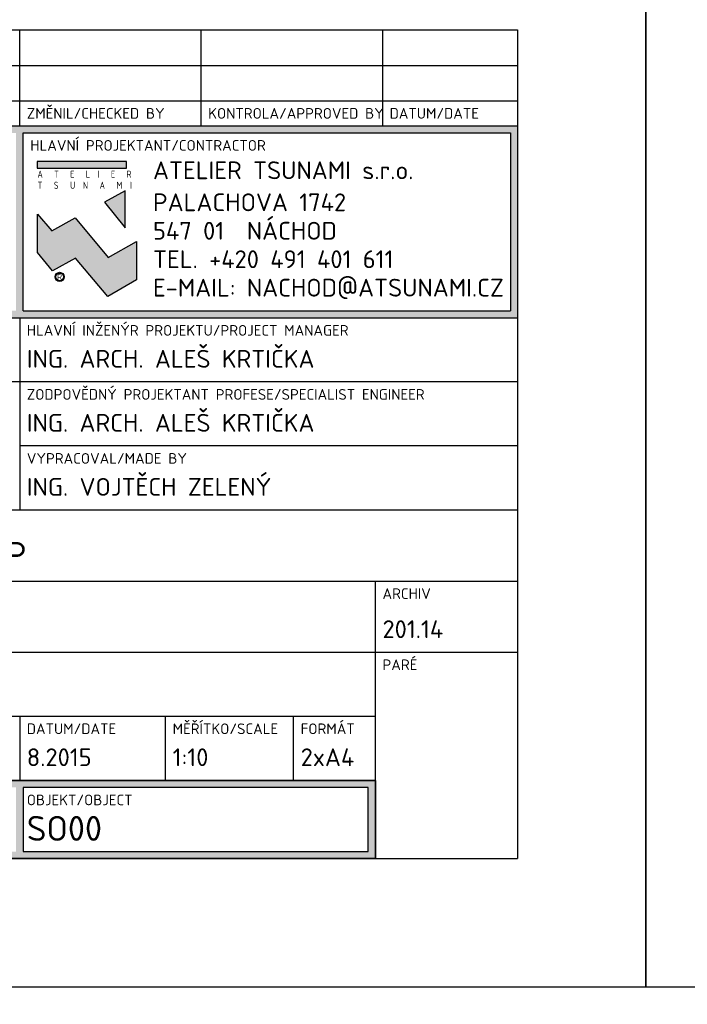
# Model space of a CAD drawing. Header units: millimetres. Extents: x -15250 to 1651995, y -140807 to 78716.
# Tile 20 of 45: x 51222 to 52160, y -98725 to -97341. Entities that reach past the tile are written whole.
import ezdxf
from ezdxf.enums import TextEntityAlignment as Align

# ---------------------------------------------------------------- set-up
doc = ezdxf.new("R2010")
doc.units = ezdxf.units.MM
doc.header["$LTSCALE"] = 100
doc.layers.add('030-PBR popis', color=12, linetype='Continuous', lineweight=9)
doc.styles.add('ISOCPEUB_10', font='isocpeur.ttf')
doc.styles.add('ISOCPEUR', font='isocpeur.ttf')
doc.styles.add('ISOCPEUR_10', font='isocpeur.ttf')

# ---------------------------------------------------------------- blocks, each defined once
blk = doc.blocks.new('RAZITKO-KCC')
h = blk.add_hatch(color=256)
h.paths.add_polyline_path([(-140, 76), (-140, 103), (0, 103), (0, 76)])
h.paths.add_polyline_path([(-139, 77), (-139, 102), (-70.5, 102), (-70.5, 77)], flags=16)
h.paths.add_polyline_path([(-69.5, 77), (-69.5, 102), (-1, 102), (-1, 77)], flags=16)
h = blk.add_hatch(color=256)
h.paths.add_polyline_path([(-57.57, 84.47), (-62.22, 90.05), (-65.5, 88.23), (-67.5, 90.6), (-67.5, 85.21), (-65.41, 82.6), (-62.15, 84.4), (-57.62, 79), (-53.57, 81.33), (-53.59, 86.74)])
h.paths.add_polyline_path([(-55.17, 93.88), (-58.1, 92.26), (-55.17, 88.67)])
h.paths.add_polyline_path([(-67.55, 98), (-67.55, 97.07), (-54.99, 97.07), (-54.99, 98)])
h = blk.add_hatch(color=256)
h.paths.add_polyline_path([(-69.5, 10), (-69.5, 1), (-21, 1), (-21, 10)], flags=16)
h.paths.add_polyline_path([(-70.5, 10), (-139, 10), (-139, 1), (-70.5, 1)], flags=16)
h.paths.add_polyline_path([(-140, 11), (-20, 11), (-20, 0), (-140, 0)])
for p, q in [((-140, 116.5), (0, 116.5)), ((-70, 103), (-70, 116.5)), ((-44.5, 103), (-44.5, 116.5)), ((-19, 116.5), (-19, 103)), ((0, 116.5), (0, 103)), ((-140, 111.5), (0, 111.5)), ((-140, 106.5), (0, 106.5)), ((-140, 103), (0, 103)), ((0, 103), (0, 76)), ((-69.5, 102), (-1, 102)), ((-69.5, 77), (-69.5, 102)), ((-1, 102), (-1, 77)), ((-54.99, 98), (-67.55, 98)), ((-67.55, 98), (-67.55, 97.07)), ((-67.55, 97.07), (-54.99, 97.07)), ((-54.99, 97.07), (-54.99, 98)), ((-55.17, 93.88), (-58.1, 92.26)), ((-55.17, 88.67), (-55.17, 93.88)), ((-58.1, 92.26), (-55.17, 88.67)), ((-67.5, 85.21), (-67.5, 90.6)), ((-67.5, 90.6), (-65.5, 88.23)), ((-65.5, 88.23), (-62.22, 90.05)), ((-62.22, 90.05), (-57.57, 84.47)), ((-57.57, 84.47), (-53.59, 86.74)), ((-53.59, 86.74), (-53.57, 81.33)), ((-65.41, 82.6), (-67.5, 85.21)), ((-62.15, 84.4), (-65.41, 82.6)), ((-57.62, 79), (-62.15, 84.4)), ((-53.57, 81.33), (-57.62, 79)), ((-69.5, 77), (-1, 77)), ((-140, 76), (0, 76)), ((-70, 76), (-70, 49)), ((0, 76), (0, 0)), ((0, 67), (-140, 67)), ((0, 58), (-70, 58)), ((0, 49), (-140, 49)), ((-140, 39), (0, 39)), ((-20, 29), (-20, 39)), ((-140, 29), (0, 29)), ((-20, 0), (-20, 29)), ((-20, 20), (-140, 20)), ((-70, 20), (-70, 11)), ((-49.5, 11), (-49.5, 20)), ((-31.5, 11), (-31.5, 20)), ((-20, 11), (-140, 11)), ((-140, 11), (-20, 11)), ((-69.5, 10), (-69.5, 1)), ((-21, 10), (-69.5, 10)), ((-21, 1), (-21, 10)), ((-20, 0), (-20, 11)), ((-20, 11), (-20, 0)), ((-140, 0), (0, 0)), ((-69.5, 1), (-21, 1)), ((-20, 0), (-140, 0))]:
    blk.add_line(p, q)
for major_axis, start_param, end_param in [((0.452, 0.452), 5.497787, 11.780972), ((-0.378, 0.378), 3.926991, 10.210176)]:
    blk.add_ellipse((-64.38, 81.77), major_axis=major_axis, ratio=1, start_param=start_param, end_param=end_param)
at = {"style": 'ISOCPEUR_10'}
for s, height, p in [('ZMĚNIL/CHECKED BY', 1.5, (-69, 104)), ('KONTROLA/APPROVED BY', 1.5, (-43.5, 104)), ('DATUM/DATE', 1.5, (-18, 104)), ('HLAVNÍ PROJEKTANT/CONTRACTOR', 1.5, (-68.5, 99.5)), ('R', 0.755, (-64.74, 81.37)), ('HLAVNÍ INŽENÝR PROJEKTU/PROJECT MANAGER', 1.5, (-69, 73.5)), ('ZODPOVĚDNÝ PROJEKTANT PROFESE/SPECIALIST ENGINEER', 1.5, (-69, 64.5)), ('VYPRACOVAL/MADE BY', 1.5, (-69, 55.5)), ('ARCHIV', 1.5, (-19, 36.5)), ('PARÉ', 1.5, (-19, 26.5)), ('MĚŘÍTKO/SCALE', 1.5, (-48.5, 17.5)), ('FORMÁT', 1.5, (-30.5, 17.5)), ('DATUM/DATE', 1.5, (-69, 17.5)), ('OBJEKT/OBJECT', 1.5, (-69, 7.5))]:
    blk.add_text(s, height=height, dxfattribs=at).set_placement(p)
at = {"color": 3, "style": 'ISOCPEUR_10'}
for s, p in [('ATELIER TSUNAMI s.r.o.', (-51.26, 95.5)), ('PALACHOVA 1742', (-51.26, 91)), ('547 01  NÁCHOD', (-51.26, 87)), ('TEL. +420 491 401 611', (-51.26, 83)), ('E-MAIL: NACHOD@ATSUNAMI.CZ', (-51.26, 79))]:
    blk.add_text(s, height=2.5, dxfattribs=at).set_placement(p)
at = {"style": 'ISOCPEUR_10'}
for s, width, p in [('A   T   E   L  I   E   R', 0.82, (-67.5, 95.7)), ('T   S   U  N   A   M  I', 0.83, (-67.48, 94.14))]:
    blk.add_text(s, height=1.0001, dxfattribs=dict(at, width=width)).set_placement(p)
at = {"color": 3}
for tag, p, height, style in [('INVESTOR_jméno', (-130.18, 85.97), 2.5, 'ISOCPEUR_10'), ('INVESTOR_ulice', (-130.18, 82.29), 2.5, 'ISOCPEUR_10'), ('INVESTOR_město', (-130.18, 78.63), 2.5, 'ISOCPEUR_10'), ('HLAVNÍ_INŽENÝR_PROJEKTU', (-69, 69), 2.5, 'ISOCPEUR_10'), ('PROFESE', (-139, 69), 2.5, 'ISOCPEUR_10'), ('ZPRACOVATEL_PROFESE_jméno', (-139, 60), 2.5, 'ISOCPEUR_10'), ('ZODPOVĚDNÝ_PROJEKTANT_PROFESE', (-69, 60), 2.5, 'ISOCPEUR_10'), ('ZPRACOVATEL_PROFESE_ulice', (-139, 55.5), 2.5, 'ISOCPEUR_10'), ('ZPRACOVATEL_PROFESE_město', (-139, 51), 2.5, 'ISOCPEUR_10'), ('VYPRACOVAL', (-69, 51), 2.5, 'ISOCPEUR_10'), ('ARCHIV', (-19, 31), 2.5, 'ISOCPEUR_10'), ('MISTO_STAVBY', (-139, 22), 2.5, 'ISOCPEUR_10'), ('STUPEŇ_DOKUMENTACE', (-139, 13), 2, 'ISOCPEUR_10'), ('DATUM', (-69, 13), 2.5, 'ISOCPEUR_10'), ('MĚŘÍTKO', (-48.5, 13), 2.5, 'ISOCPEUR_10'), ('FORMÁT', (-30.5, 13), 2.5, 'ISOCPEUR_10'), ('OBJEKT', (-69, 2.5), 3.5, 'ISOCPEUB_10')]:
    blk.add_attdef(tag, p, '', height=height, dxfattribs=dict(at, style=style))
at = {"color": 3, "linetype": 'ByBlock', "style": 'ISOCPEUB_10'}
for tag, p in [('NÁZEV_STAVBY', (-139, 41)), ('OBSAH_PŘÍLOHY', (-139, 31))]:
    blk.add_attdef(tag, p, '', height=3.5, dxfattribs=at)
blk.add_attdef('Č_PŘÍLOHY-č_zakázky', text='', height=3.5, dxfattribs=at).set_placement((-122.5, 2.5), align=Align.RIGHT)
for tag, p in [('Č_PŘÍLOHY-stupeň_dokumentace', (-118.5, 2.5)), ('Č_PŘÍLOHY-část_dokumentace', (-111.5, 2.5)), ('Č_PŘÍLOHY-objekt', (-104.5, 2.5)), ('Č_PŘÍLOHY-profese', (-96, 2.5)), ('Č_PŘÍLOHY-výkres', (-86, 2.5)), ('Č_PŘÍLOHY-revize', (-76, 2.5))]:
    blk.add_attdef(tag, text='', height=3.5, dxfattribs=at).set_placement(p, align=Align.CENTER)
at = {"color": 3, "style": 'ISOCPEUR_10'}
blk.add_attdef('OBJEKT_UPŘESNĚNÍ', text='', height=2.5, dxfattribs=at).set_placement((-22, 2.5), align=Align.RIGHT)

msp = doc.modelspace()

# ---------------------------------------------------------------- linework, layer by layer
for points in [[(50002, -95730.6), (50002, -98700.6), (52102, -98700.6), (52102, -95730.6)], [(52102, -98700.6), (54202, -98700.6), (54202, -95730.6), (52102, -95730.6)]]:
    msp.add_lwpolyline(points, close=True)

# ---------------------------------------------------------------- block references
ref = msp.add_blockref('RAZITKO-KCC', (51921.8, -98520.3), dxfattribs=dict(xscale=10, yscale=10, zscale=10))
ref.add_attrib('OBJEKT', 'SO00', (51231.8, -98495.3), dxfattribs={"color": 3, "height": 35, "style": 'ISOCPEUB_10'})
ref.add_attrib('FORMÁT', '2xA4', (51616.8, -98390.3), dxfattribs={"color": 3, "height": 25, "style": 'ISOCPEUR_10'})
ref.add_attrib('MĚŘÍTKO', '1:10', (51436.8, -98390.3), dxfattribs={"color": 3, "height": 25, "style": 'ISOCPEUR_10'})
ref.add_attrib('DATUM', '8.2015', (51231.8, -98390.3), dxfattribs={"color": 3, "height": 25, "style": 'ISOCPEUR_10'})
ref.add_attrib('ARCHIV', '201.14', (51731.8, -98210.3), dxfattribs={"color": 3, "height": 25, "style": 'ISOCPEUR_10'})
ref.add_attrib('VYPRACOVAL', 'ING. VOJTĚCH ZELENÝ', (51231.8, -98010.3), dxfattribs={"color": 3, "height": 25, "style": 'ISOCPEUR_10'})
ref.add_attrib('ZODPOVĚDNÝ_PROJEKTANT_PROFESE', 'ING. ARCH. ALEŠ KRTIČKA', (51231.8, -97920.3), dxfattribs={"color": 3, "height": 25, "style": 'ISOCPEUR_10'})
ref.add_attrib('HLAVNÍ_INŽENÝR_PROJEKTU', 'ING. ARCH. ALEŠ KRTIČKA', (51231.8, -97830.3), dxfattribs={"color": 3, "height": 25, "style": 'ISOCPEUR_10'})
ref.add_attrib('NÁZEV_STAVBY', 'STAVEBNÍ ÚPRAVY ŠATEN 3.NP', (50531.8, -98110.3), dxfattribs={"color": 3, "linetype": 'ByBlock', "height": 35, "style": 'ISOCPEUB_10'})

# ---------------------------------------------------------------- texts
at = {"layer": '030-PBR popis', "color": 7, "linetype": 'ByBlock', "insert": (48045.2, -33900), "char_height": 400, "attachment_point": 1, "line_spacing_factor": 1.8, "style": 'ISOCPEUR'}
msp.add_mtext_dynamic_manual_height_columns('{\\H2x;LEGENDA PO - PBŘ:}\\P\\pl4000;HRANICE POŽÁRNÍHO ÚSEKU\\PEPS SE SAMOČINNÝMI A TLAČÍTKOVÝMI HLÁSIČI VIZ. PROJEKT EPS\\PNOUZOVÉ OSVĚTLENÍ\\PPŘENOSNÉ HASICÍ PŘÍSTROJE (SPECIFIKACE DLE POŽÁRNÍ ZPRÁVY)\\PVNITŘNÍ POŽÁRNÍ HYDRANTOVÁ SKŘÍŇ (BÍLÁ; PHP, D 30 m, EPS)\\PVÝCHOD NA VOLNÉ PROSTRANSTVÍ\\PSMĚR ÚNIKU (DOPLNĚNÝ O POČET UNIKAJÍCÍCH OSOB) \\PAKUSTICKÉ POPLACHOVÉ ZAŘÍZENÍ\\POZNAČENÍ POŽÁRNÍHO ÚSEKU\\PNEJNIŽŠÍ POŽADOVANÁ POŽÁRNÍ ODOLNOST VODOROVNÉ KONSTRUKCE\\PNEJNIŽŠÍ POŽADOVANÁ POŽÁRNÍ ODOLNOST SVISLÉ KONSTRUKCE\\PNEJNIŽŠÍ POŽADOVANÁ POŽÁRNÍ ODOLNOST POŽÁRNÍHO UZÁVĚRU', width=26908.954, gutter_width=2000, heights=[0], dxfattribs=at)

doc.saveas('drawing.dxf')
